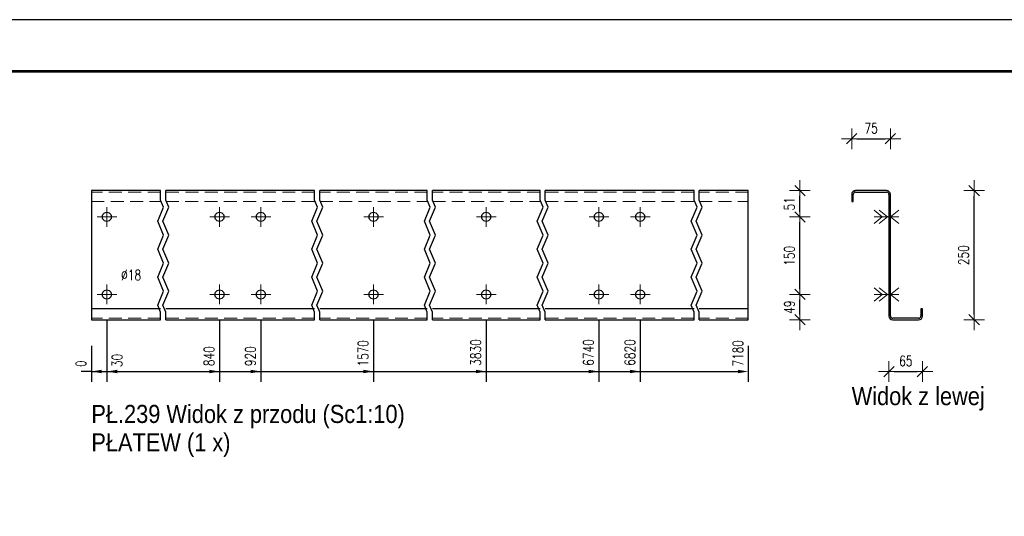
# Model space of a CAD drawing. Header units: millimetres. Extents: x -129 to 775, y 10833 to 11484.
# Tile 36 of 38: x 292 to 482, y 11359 to 11455. Entities that reach past the tile are written whole.
import ezdxf

# ---------------------------------------------------------------- set-up
doc = ezdxf.new("R2010")
doc.units = ezdxf.units.MM
doc.header["$LTSCALE"] = 10
doc.linetypes.add('HIDDEN', pattern=[0.375, 0.25, -0.125])
doc.linetypes.add('MITTE', pattern=[2, 1.25, -0.25, 0.25, -0.25])
doc.layers.get('Defpoints').update_dxf_attribs({"color": 1})
doc.layers.add('_FORMATKA', color=8, linetype='Continuous', plot=False)
for name, color, linetype, lineweight in [('_RAMKA', 7, 'Continuous', 35), ('PS_Bolt', 4, 'Continuous', 13), ('PS_DIM', 4, 'Continuous', 13), ('PS_Hidden', 2, 'HIDDEN', 9), ('PS_Mid', 5, 'MITTE', 15), ('PS_Shape', 161, 'Continuous', 30), ('PS_SOLID', 7, 'Continuous', 30), ('PS_TEXT', 3, 'Continuous', 18)]:
    doc.layers.add(name, color=color, linetype=linetype, lineweight=lineweight)
doc.styles.add('gil', font='txt', dxfattribs={"width": 0.9})
doc.styles.add('simplex', font='simplex.shx', dxfattribs={"width": 0.75})
doc.dimstyles.new('1_10_GŁ_DS1-LS10', dxfattribs={"dimtxt": 2, "dimasz": 2, "dimexe": 2, "dimexo": 5, "dimgap": 1, "dimtad": 1, "dimjust": 4, "dimdec": 0, "dimlfac": 10, "dimtxsty": 'simplex', "dimblk1": 'NONE', "dimsah": 1, "dimcen": 2, "dimclrd": 256, "dimclre": 256, "dimclrt": 3, "dimadec": 1, "dimazin": 0, "dimtfac": 1, "dimtdec": 0, "dimtmove": 2, "dimatfit": 3, "dimfxl": 1, "dimarcsym": 0})
doc.dimstyles.new('1_10_PRZ_DS1-LS10', dxfattribs={"dimtxt": 2, "dimasz": 1, "dimexe": 2, "dimexo": 5, "dimgap": 1, "dimtad": 1, "dimdec": 0, "dimlfac": 10, "dimtxsty": 'simplex', "dimblk": 'dimznak', "dimcen": 2, "dimse1": 1, "dimse2": 1, "dimclrt": 3, "dimadec": 1, "dimazin": 0, "dimtfac": 1, "dimtdec": 0, "dimtix": 1, "dimtmove": 2, "dimatfit": 3, "dimldrblk": 'dim-grot', "dimfxl": 1, "dimarcsym": 0})

# ---------------------------------------------------------------- blocks, each defined once
blk = doc.blocks.new('*D166')
at = {"layer": 'Defpoints', "color": 0, "transparency": 16777216}
for p in [(305.82, 11396.85), (305.82, 11396.85), (305.82, 11386.85)]:
    blk.add_point(p, dxfattribs=at)
at = {"layer": 'PS_DIM', "lineweight": -2, "transparency": 16777216}
for p, q in [((305.82, 11391.85), (305.82, 11384.85)), ((305.82, 11391.85), (305.82, 11384.85)), ((305.82, 11386.85), (303.82, 11386.85)), ((305.82, 11386.85), (305.82, 11386.85)), ((307.82, 11386.85), (309.82, 11386.85))]:
    blk.add_line(p, q, dxfattribs=at)
at = {"layer": 'PS_DIM', "transparency": 16777216}
blk.add_solid([(307.82, 11387.19), (307.82, 11386.52), (305.82, 11386.85)], dxfattribs=at)
at = {"layer": 'PS_DIM', "color": 3, "transparency": 16777216, "insert": (303.8, 11388.37), "char_height": 2, "attachment_point": 5, "rotation": 90, "style": 'simplex'}
blk.add_mtext('0', dxfattribs=at)
blk = doc.blocks.new('_None')
blk = doc.blocks.new('*D167')
at = {"layer": 'Defpoints', "color": 0, "transparency": 16777216}
for p in [(308.82, 11401.75), (305.82, 11396.85), (308.82, 11386.85)]:
    blk.add_point(p, dxfattribs=at)
at = {"layer": 'PS_DIM', "lineweight": -2, "transparency": 16777216}
for p, q in [((308.82, 11396.75), (308.82, 11384.85)), ((305.82, 11391.85), (305.82, 11384.85)), ((305.82, 11386.85), (303.82, 11386.85)), ((305.82, 11386.85), (308.82, 11386.85)), ((310.82, 11386.85), (312.82, 11386.85))]:
    blk.add_line(p, q, dxfattribs=at)
at = {"layer": 'PS_DIM', "transparency": 16777216}
blk.add_solid([(310.82, 11387.19), (310.82, 11386.52), (308.82, 11386.85)], dxfattribs=at)
at = {"layer": 'PS_DIM', "color": 3, "transparency": 16777216, "insert": (310.79, 11389.01), "char_height": 2, "attachment_point": 5, "rotation": 90, "style": 'simplex'}
blk.add_mtext('30', dxfattribs=at)
blk = doc.blocks.new('*D168')
at = {"layer": 'Defpoints', "color": 0, "transparency": 16777216}
for p in [(330.62, 11401.75), (305.82, 11396.85), (330.62, 11386.85)]:
    blk.add_point(p, dxfattribs=at)
at = {"layer": 'PS_DIM', "lineweight": -2, "transparency": 16777216}
for p, q in [((330.62, 11396.75), (330.62, 11384.85)), ((305.82, 11391.85), (305.82, 11384.85)), ((305.82, 11386.85), (328.62, 11386.85))]:
    blk.add_line(p, q, dxfattribs=at)
at = {"layer": 'PS_DIM', "transparency": 16777216}
blk.add_solid([(328.62, 11387.19), (328.62, 11386.52), (330.62, 11386.85)], dxfattribs=at)
at = {"layer": 'PS_DIM', "color": 3, "transparency": 16777216, "insert": (328.6, 11389.8), "char_height": 2, "attachment_point": 5, "rotation": 90, "style": 'simplex'}
blk.add_mtext('840', dxfattribs=at)
blk = doc.blocks.new('*D169')
at = {"layer": 'Defpoints', "color": 0, "transparency": 16777216}
for p in [(338.62, 11401.75), (305.82, 11396.85), (338.62, 11386.85)]:
    blk.add_point(p, dxfattribs=at)
at = {"layer": 'PS_DIM', "lineweight": -2, "transparency": 16777216}
for p, q in [((338.62, 11396.75), (338.62, 11384.85)), ((305.82, 11391.85), (305.82, 11384.85)), ((305.82, 11386.85), (336.62, 11386.85))]:
    blk.add_line(p, q, dxfattribs=at)
at = {"layer": 'PS_DIM', "transparency": 16777216}
blk.add_solid([(336.62, 11387.19), (336.62, 11386.52), (338.62, 11386.85)], dxfattribs=at)
at = {"layer": 'PS_DIM', "color": 3, "transparency": 16777216, "insert": (336.6, 11389.8), "char_height": 2, "attachment_point": 5, "rotation": 90, "style": 'simplex'}
blk.add_mtext('920', dxfattribs=at)
blk = doc.blocks.new('*D170')
at = {"layer": 'Defpoints', "color": 0, "transparency": 16777216}
for p in [(360.42, 11401.75), (305.82, 11396.85), (360.42, 11386.85)]:
    blk.add_point(p, dxfattribs=at)
at = {"layer": 'PS_DIM', "lineweight": -2, "transparency": 16777216}
for p, q in [((360.42, 11396.75), (360.42, 11384.85)), ((305.82, 11391.85), (305.82, 11384.85)), ((305.82, 11386.85), (358.42, 11386.85))]:
    blk.add_line(p, q, dxfattribs=at)
at = {"layer": 'PS_DIM', "transparency": 16777216}
blk.add_solid([(358.42, 11387.19), (358.42, 11386.52), (360.42, 11386.85)], dxfattribs=at)
at = {"layer": 'PS_DIM', "color": 3, "transparency": 16777216, "insert": (358.4, 11390.37), "char_height": 2, "attachment_point": 5, "rotation": 90, "style": 'simplex'}
blk.add_mtext('1570', dxfattribs=at)
blk = doc.blocks.new('*D171')
at = {"layer": 'Defpoints', "color": 0, "transparency": 16777216}
for p in [(382.22, 11401.75), (305.82, 11396.85), (382.22, 11386.85)]:
    blk.add_point(p, dxfattribs=at)
at = {"layer": 'PS_DIM', "lineweight": -2, "transparency": 16777216}
for p, q in [((382.22, 11396.75), (382.22, 11384.85)), ((305.82, 11391.85), (305.82, 11384.85)), ((305.82, 11386.85), (380.22, 11386.85))]:
    blk.add_line(p, q, dxfattribs=at)
at = {"layer": 'PS_DIM', "transparency": 16777216}
blk.add_solid([(380.22, 11387.19), (380.22, 11386.52), (382.22, 11386.85)], dxfattribs=at)
at = {"layer": 'PS_DIM', "color": 3, "transparency": 16777216, "insert": (380.2, 11390.52), "char_height": 2, "attachment_point": 5, "rotation": 90, "style": 'simplex'}
blk.add_mtext('3830', dxfattribs=at)
blk = doc.blocks.new('*D172')
at = {"layer": 'Defpoints', "color": 0, "transparency": 16777216}
for p in [(404.02, 11401.75), (305.82, 11396.85), (404.02, 11386.85)]:
    blk.add_point(p, dxfattribs=at)
at = {"layer": 'PS_DIM', "lineweight": -2, "transparency": 16777216}
for p, q in [((404.02, 11396.75), (404.02, 11384.85)), ((305.82, 11391.85), (305.82, 11384.85)), ((305.82, 11386.85), (402.02, 11386.85))]:
    blk.add_line(p, q, dxfattribs=at)
at = {"layer": 'PS_DIM', "transparency": 16777216}
blk.add_solid([(402.02, 11387.19), (402.02, 11386.52), (404.02, 11386.85)], dxfattribs=at)
at = {"layer": 'PS_DIM', "color": 3, "transparency": 16777216, "insert": (402, 11390.52), "char_height": 2, "attachment_point": 5, "rotation": 90, "style": 'simplex'}
blk.add_mtext('6740', dxfattribs=at)
blk = doc.blocks.new('*D173')
at = {"layer": 'Defpoints', "color": 0, "transparency": 16777216}
for p in [(412.02, 11401.75), (305.82, 11396.85), (412.02, 11386.85)]:
    blk.add_point(p, dxfattribs=at)
at = {"layer": 'PS_DIM', "lineweight": -2, "transparency": 16777216}
for p, q in [((412.02, 11396.75), (412.02, 11384.85)), ((305.82, 11391.85), (305.82, 11384.85)), ((305.82, 11386.85), (410.02, 11386.85))]:
    blk.add_line(p, q, dxfattribs=at)
at = {"layer": 'PS_DIM', "transparency": 16777216}
blk.add_solid([(410.02, 11387.19), (410.02, 11386.52), (412.02, 11386.85)], dxfattribs=at)
at = {"layer": 'PS_DIM', "color": 3, "transparency": 16777216, "insert": (410, 11390.52), "char_height": 2, "attachment_point": 5, "rotation": 90, "style": 'simplex'}
blk.add_mtext('6820', dxfattribs=at)
blk = doc.blocks.new('*D174')
at = {"layer": 'Defpoints', "color": 0, "transparency": 16777216}
for p in [(305.82, 11396.85), (432.92, 11396.85), (432.92, 11386.85)]:
    blk.add_point(p, dxfattribs=at)
at = {"layer": 'PS_DIM', "lineweight": -2, "transparency": 16777216}
for p, q in [((305.82, 11391.85), (305.82, 11384.85)), ((432.92, 11391.85), (432.92, 11384.85)), ((305.82, 11386.85), (430.92, 11386.85))]:
    blk.add_line(p, q, dxfattribs=at)
at = {"layer": 'PS_DIM', "transparency": 16777216}
blk.add_solid([(430.92, 11387.19), (430.92, 11386.52), (432.92, 11386.85)], dxfattribs=at)
at = {"layer": 'PS_DIM', "color": 3, "transparency": 16777216, "insert": (430.9, 11390.37), "char_height": 2, "attachment_point": 5, "rotation": 90, "style": 'simplex'}
blk.add_mtext('7180', dxfattribs=at)
blk = doc.blocks.new('dimznak')
at = {"color": 0}
for points in [[(0, 2), (0, -2)], [(-2, 0), (2, 0)]]:
    blk.add_lwpolyline(points, dxfattribs=at)
at = {"color": 2}
blk.add_lwpolyline([(1, 1), (-1, -1)], dxfattribs=at)
blk = doc.blocks.new('*D175')
at = {"layer": 'Defpoints', "color": 0, "transparency": 16777216}
for p in [(412.02, 11401.75), (442.92, 11401.75), (412.02, 11396.85)]:
    blk.add_point(p, dxfattribs=at)
at = {"layer": 'PS_DIM', "color": 0, "lineweight": -2, "transparency": 16777216}
blk.add_line((442.92, 11397.85), (442.92, 11400.75), dxfattribs=at)
for p, rotation in [((442.92, 11401.75), 90), ((442.92, 11396.85), 270)]:
    blk.add_blockref('dimznak', p, dxfattribs=dict(at, rotation=rotation))
at = {"layer": 'PS_DIM', "color": 3, "transparency": 16777216, "insert": (440.88, 11399.3), "char_height": 2, "attachment_point": 5, "rotation": 90, "style": 'simplex'}
blk.add_mtext('49', dxfattribs=at)
blk = doc.blocks.new('dim-grot')
blk.add_hatch(color=256).paths.add_polyline_path([(0, 0), (-2, 0.5), (-2, -0.5)])
blk.add_lwpolyline([(0, 0), (-2, 0.5), (-2, -0.5), (0, 0)])
blk = doc.blocks.new('*D176')
at = {"layer": 'Defpoints', "color": 0, "transparency": 16777216}
for p in [(412.02, 11416.75), (442.92, 11416.75), (412.02, 11401.75)]:
    blk.add_point(p, dxfattribs=at)
at = {"layer": 'PS_DIM', "color": 0, "lineweight": -2, "transparency": 16777216}
blk.add_line((442.92, 11402.75), (442.92, 11415.75), dxfattribs=at)
for p, rotation in [((442.92, 11416.75), 90), ((442.92, 11401.75), 270)]:
    blk.add_blockref('dimznak', p, dxfattribs=dict(at, rotation=rotation))
at = {"layer": 'PS_DIM', "color": 3, "transparency": 16777216, "insert": (440.88, 11409.25), "char_height": 2, "attachment_point": 5, "rotation": 90, "style": 'simplex'}
blk.add_mtext('150', dxfattribs=at)
blk = doc.blocks.new('*D177')
at = {"layer": 'Defpoints', "color": 0, "transparency": 16777216}
for p in [(412.02, 11421.85), (442.92, 11421.85), (412.02, 11416.75)]:
    blk.add_point(p, dxfattribs=at)
at = {"layer": 'PS_DIM', "color": 0, "lineweight": -2, "transparency": 16777216}
blk.add_line((442.92, 11417.75), (442.92, 11420.85), dxfattribs=at)
for p, rotation in [((442.92, 11421.85), 90), ((442.92, 11416.75), 270)]:
    blk.add_blockref('dimznak', p, dxfattribs=dict(at, rotation=rotation))
at = {"layer": 'PS_DIM', "color": 3, "transparency": 16777216, "insert": (440.88, 11419.3), "char_height": 2, "attachment_point": 5, "rotation": 90, "style": 'simplex'}
blk.add_mtext('51', dxfattribs=at)
blk = doc.blocks.new('*D178')
at = {"layer": 'Defpoints', "color": 0, "transparency": 16777216}
for p in [(460.12, 11398.36), (466.62, 11398.28), (466.62, 11386.85)]:
    blk.add_point(p, dxfattribs=at)
at = {"layer": 'PS_DIM', "color": 0, "lineweight": -2, "transparency": 16777216}
blk.add_line((461.12, 11386.85), (465.62, 11386.85), dxfattribs=at)
at = {"layer": 'PS_DIM', "color": 0, "lineweight": -2, "transparency": 16777216, "rotation": 180}
blk.add_blockref('dimznak', (460.12, 11386.85), dxfattribs=at)
at = {"layer": 'PS_DIM', "color": 0, "lineweight": -2, "transparency": 16777216}
blk.add_blockref('dimznak', (466.62, 11386.85), dxfattribs=at)
at = {"layer": 'PS_DIM', "color": 3, "transparency": 16777216, "insert": (463.37, 11388.89), "char_height": 2, "attachment_point": 5, "style": 'simplex'}
blk.add_mtext('65', dxfattribs=at)
blk = doc.blocks.new('*D179')
at = {"layer": 'Defpoints', "color": 0, "transparency": 16777216}
for p in [(460.42, 11431.85), (452.92, 11420.43), (460.42, 11420.37)]:
    blk.add_point(p, dxfattribs=at)
at = {"layer": 'PS_DIM', "color": 0, "lineweight": -2, "transparency": 16777216}
blk.add_line((453.92, 11431.85), (459.42, 11431.85), dxfattribs=at)
at = {"layer": 'PS_DIM', "color": 0, "lineweight": -2, "transparency": 16777216, "rotation": 180}
blk.add_blockref('dimznak', (452.92, 11431.85), dxfattribs=at)
at = {"layer": 'PS_DIM', "color": 0, "lineweight": -2, "transparency": 16777216}
blk.add_blockref('dimznak', (460.42, 11431.85), dxfattribs=at)
at = {"layer": 'PS_DIM', "color": 3, "transparency": 16777216, "insert": (456.67, 11433.89), "char_height": 2, "attachment_point": 5, "style": 'simplex'}
blk.add_mtext('75', dxfattribs=at)
blk = doc.blocks.new('*D180')
at = {"layer": 'Defpoints', "color": 0, "transparency": 16777216}
for p in [(466.62, 11421.85), (476.62, 11421.85), (466.62, 11396.85)]:
    blk.add_point(p, dxfattribs=at)
at = {"layer": 'PS_DIM', "color": 0, "lineweight": -2, "transparency": 16777216}
blk.add_line((476.62, 11397.85), (476.62, 11420.85), dxfattribs=at)
for p, rotation in [((476.62, 11421.85), 90), ((476.62, 11396.85), 270)]:
    blk.add_blockref('dimznak', p, dxfattribs=dict(at, rotation=rotation))
at = {"layer": 'PS_DIM', "color": 3, "transparency": 16777216, "insert": (474.58, 11409.35), "char_height": 2, "attachment_point": 5, "rotation": 90, "style": 'simplex'}
blk.add_mtext('250', dxfattribs=at)
blk = doc.blocks.new('*X468')
at = {"color": 3, "linetype": 'Continuous'}
blk.add_line((404.02, 11401.75), (404.02, 11401.75), dxfattribs=at)
blk.add_line((404.02, 11401.75), (404.02, 11401.75), dxfattribs=at)
blk.add_line((404.02, 11401.75), (404.02, 11401.75), dxfattribs=at)
blk.add_line((404.02, 11401.75), (404.02, 11401.75), dxfattribs=at)
blk.add_line((404.02, 11401.75), (404.02, 11401.75), dxfattribs=at)
blk = doc.blocks.new('*X469')
at = {"color": 3, "linetype": 'Continuous'}
blk.add_line((308.82, 11416.75), (308.82, 11416.75), dxfattribs=at)
blk.add_line((308.82, 11416.75), (308.82, 11416.75), dxfattribs=at)
blk.add_line((308.82, 11416.75), (308.82, 11416.75), dxfattribs=at)
blk.add_line((308.82, 11416.75), (308.82, 11416.75), dxfattribs=at)
blk.add_line((308.82, 11416.75), (308.82, 11416.75), dxfattribs=at)
blk = doc.blocks.new('*X470')
at = {"color": 3, "linetype": 'Continuous'}
blk.add_line((412.02, 11401.75), (412.02, 11401.75), dxfattribs=at)
blk.add_line((412.02, 11401.75), (412.02, 11401.75), dxfattribs=at)
blk.add_line((412.02, 11401.75), (412.02, 11401.75), dxfattribs=at)
blk.add_line((412.02, 11401.75), (412.02, 11401.75), dxfattribs=at)
blk.add_line((412.02, 11401.75), (412.02, 11401.75), dxfattribs=at)
blk = doc.blocks.new('*X471')
at = {"color": 3, "linetype": 'Continuous'}
blk.add_line((360.42, 11401.75), (360.42, 11401.75), dxfattribs=at)
blk.add_line((360.42, 11401.75), (360.42, 11401.75), dxfattribs=at)
blk.add_line((360.42, 11401.75), (360.42, 11401.75), dxfattribs=at)
blk.add_line((360.42, 11401.75), (360.42, 11401.75), dxfattribs=at)
blk.add_line((360.42, 11401.75), (360.42, 11401.75), dxfattribs=at)
blk = doc.blocks.new('*X472')
at = {"color": 3, "linetype": 'Continuous'}
blk.add_line((360.42, 11416.75), (360.42, 11416.75), dxfattribs=at)
blk.add_line((360.42, 11416.75), (360.42, 11416.75), dxfattribs=at)
blk.add_line((360.42, 11416.75), (360.42, 11416.75), dxfattribs=at)
blk.add_line((360.42, 11416.75), (360.42, 11416.75), dxfattribs=at)
blk.add_line((360.42, 11416.75), (360.42, 11416.75), dxfattribs=at)
blk = doc.blocks.new('*X473')
at = {"color": 1}
for p, q in [((319.22, 11419.99), (319.22, 11421.85)), ((320.22, 11419.99), (320.22, 11421.85)), ((349.02, 11419.99), (349.02, 11421.85)), ((350.02, 11419.99), (350.02, 11421.85)), ((370.82, 11419.99), (370.82, 11421.85)), ((371.82, 11419.99), (371.82, 11421.85)), ((392.62, 11419.99), (392.62, 11421.85)), ((393.62, 11419.99), (393.62, 11421.85)), ((422.42, 11419.99), (422.42, 11421.85)), ((423.42, 11419.99), (423.42, 11421.85)), ((318.65, 11415.93), (319.8, 11418.64)), ((319.8, 11418.64), (319.22, 11419.99)), ((319.65, 11415.93), (320.8, 11418.64)), ((320.8, 11418.64), (320.22, 11419.99)), ((348.45, 11415.93), (349.6, 11418.64)), ((349.6, 11418.64), (349.02, 11419.99)), ((349.45, 11415.93), (350.6, 11418.64)), ((350.6, 11418.64), (350.02, 11419.99)), ((370.25, 11415.93), (371.4, 11418.64)), ((371.4, 11418.64), (370.82, 11419.99)), ((371.25, 11415.93), (372.4, 11418.64)), ((372.4, 11418.64), (371.82, 11419.99)), ((392.05, 11415.93), (393.2, 11418.64)), ((393.2, 11418.64), (392.62, 11419.99)), ((393.05, 11415.93), (394.2, 11418.64)), ((394.2, 11418.64), (393.62, 11419.99)), ((421.85, 11415.93), (423, 11418.64)), ((423, 11418.64), (422.42, 11419.99)), ((422.85, 11415.93), (424, 11418.64)), ((424, 11418.64), (423.42, 11419.99)), ((319.8, 11413.22), (318.65, 11415.93)), ((320.8, 11413.22), (319.65, 11415.93)), ((349.6, 11413.22), (348.45, 11415.93)), ((350.6, 11413.22), (349.45, 11415.93)), ((371.4, 11413.22), (370.25, 11415.93)), ((372.4, 11413.22), (371.25, 11415.93)), ((393.2, 11413.22), (392.05, 11415.93)), ((394.2, 11413.22), (393.05, 11415.93)), ((423, 11413.22), (421.85, 11415.93)), ((424, 11413.22), (422.85, 11415.93)), ((318.65, 11410.51), (319.8, 11413.22)), ((319.65, 11410.51), (320.8, 11413.22)), ((348.45, 11410.51), (349.6, 11413.22)), ((349.45, 11410.51), (350.6, 11413.22)), ((370.25, 11410.51), (371.4, 11413.22)), ((371.25, 11410.51), (372.4, 11413.22)), ((392.05, 11410.51), (393.2, 11413.22)), ((393.05, 11410.51), (394.2, 11413.22)), ((421.85, 11410.51), (423, 11413.22)), ((422.85, 11410.51), (424, 11413.22)), ((319.8, 11407.8), (318.65, 11410.51)), ((320.8, 11407.8), (319.65, 11410.51)), ((349.6, 11407.8), (348.45, 11410.51)), ((350.6, 11407.8), (349.45, 11410.51)), ((371.4, 11407.8), (370.25, 11410.51)), ((372.4, 11407.8), (371.25, 11410.51)), ((393.2, 11407.8), (392.05, 11410.51)), ((394.2, 11407.8), (393.05, 11410.51)), ((423, 11407.8), (421.85, 11410.51)), ((424, 11407.8), (422.85, 11410.51)), ((318.65, 11405.1), (319.8, 11407.8)), ((319.65, 11405.1), (320.8, 11407.8)), ((348.45, 11405.1), (349.6, 11407.8)), ((349.45, 11405.1), (350.6, 11407.8)), ((370.25, 11405.1), (371.4, 11407.8)), ((371.25, 11405.1), (372.4, 11407.8)), ((392.05, 11405.1), (393.2, 11407.8)), ((393.05, 11405.1), (394.2, 11407.8)), ((421.85, 11405.1), (423, 11407.8)), ((422.85, 11405.1), (424, 11407.8)), ((319.8, 11402.39), (318.65, 11405.1)), ((320.8, 11402.39), (319.65, 11405.1)), ((349.6, 11402.39), (348.45, 11405.1)), ((350.6, 11402.39), (349.45, 11405.1)), ((371.4, 11402.39), (370.25, 11405.1)), ((372.4, 11402.39), (371.25, 11405.1)), ((393.2, 11402.39), (392.05, 11405.1)), ((394.2, 11402.39), (393.05, 11405.1)), ((423, 11402.39), (421.85, 11405.1)), ((424, 11402.39), (422.85, 11405.1)), ((318.65, 11399.68), (319.8, 11402.39)), ((319.65, 11399.68), (320.8, 11402.39)), ((348.45, 11399.68), (349.6, 11402.39)), ((349.45, 11399.68), (350.6, 11402.39)), ((370.25, 11399.68), (371.4, 11402.39)), ((371.25, 11399.68), (372.4, 11402.39)), ((392.05, 11399.68), (393.2, 11402.39)), ((393.05, 11399.68), (394.2, 11402.39)), ((421.85, 11399.68), (423, 11402.39)), ((422.85, 11399.68), (424, 11402.39)), ((319.22, 11398.32), (318.65, 11399.68)), ((320.22, 11398.32), (319.65, 11399.68)), ((349.02, 11398.32), (348.45, 11399.68)), ((350.02, 11398.32), (349.45, 11399.68)), ((370.82, 11398.32), (370.25, 11399.68)), ((371.82, 11398.32), (371.25, 11399.68)), ((392.62, 11398.32), (392.05, 11399.68)), ((393.62, 11398.32), (393.05, 11399.68)), ((422.42, 11398.32), (421.85, 11399.68)), ((423.42, 11398.32), (422.85, 11399.68)), ((319.22, 11396.85), (319.22, 11398.32)), ((320.22, 11396.85), (320.22, 11398.32)), ((349.02, 11396.85), (349.02, 11398.32)), ((350.02, 11396.85), (350.02, 11398.32)), ((370.82, 11396.85), (370.82, 11398.32)), ((371.82, 11396.85), (371.82, 11398.32)), ((392.62, 11396.85), (392.62, 11398.32)), ((393.62, 11396.85), (393.62, 11398.32)), ((422.42, 11396.85), (422.42, 11398.32)), ((423.42, 11396.85), (423.42, 11398.32))]:
    blk.add_line(p, q, dxfattribs=at)
at = {"layer": 'PS_Hidden', "color": 2, "linetype": 'HIDDEN'}
for p, q in [((319.22, 11421.55), (305.82, 11421.55)), ((349.02, 11421.55), (320.22, 11421.55)), ((370.82, 11421.55), (350.02, 11421.55)), ((392.62, 11421.55), (371.82, 11421.55)), ((422.42, 11421.55), (393.62, 11421.55)), ((432.92, 11421.55), (423.42, 11421.55)), ((305.82, 11419.75), (319.22, 11419.75)), ((320.22, 11419.75), (349.02, 11419.75)), ((350.02, 11419.75), (370.82, 11419.75)), ((371.82, 11419.75), (392.62, 11419.75)), ((393.62, 11419.75), (422.42, 11419.75)), ((423.42, 11419.75), (432.92, 11419.75)), ((319.22, 11397.15), (305.82, 11397.15)), ((349.02, 11397.15), (320.22, 11397.15)), ((370.82, 11397.15), (350.02, 11397.15)), ((392.62, 11397.15), (371.82, 11397.15)), ((422.42, 11397.15), (393.62, 11397.15)), ((432.92, 11397.15), (423.42, 11397.15))]:
    blk.add_line(p, q, dxfattribs=at)
at = {"layer": 'PS_Mid', "color": 5, "linetype": 'MITTE'}
for p, q in [((308.82, 11418.65), (308.82, 11414.85)), ((330.62, 11418.65), (330.62, 11414.85)), ((338.62, 11418.65), (338.62, 11414.85)), ((360.42, 11418.65), (360.42, 11414.85)), ((382.22, 11418.65), (382.22, 11414.85)), ((404.02, 11418.65), (404.02, 11414.85)), ((412.02, 11418.65), (412.02, 11414.85)), ((310.72, 11416.75), (306.92, 11416.75)), ((332.52, 11416.75), (328.72, 11416.75)), ((340.52, 11416.75), (336.72, 11416.75)), ((362.32, 11416.75), (358.52, 11416.75)), ((384.12, 11416.75), (380.32, 11416.75)), ((405.92, 11416.75), (402.12, 11416.75)), ((413.92, 11416.75), (410.12, 11416.75)), ((308.82, 11403.65), (308.82, 11399.85)), ((330.62, 11403.65), (330.62, 11399.85)), ((338.62, 11403.65), (338.62, 11399.85)), ((360.42, 11403.65), (360.42, 11399.85)), ((382.22, 11403.65), (382.22, 11399.85)), ((404.02, 11403.65), (404.02, 11399.85)), ((412.02, 11403.65), (412.02, 11399.85)), ((310.72, 11401.75), (306.92, 11401.75)), ((332.52, 11401.75), (328.72, 11401.75)), ((340.52, 11401.75), (336.72, 11401.75)), ((362.32, 11401.75), (358.52, 11401.75)), ((384.12, 11401.75), (380.32, 11401.75)), ((405.92, 11401.75), (402.12, 11401.75)), ((413.92, 11401.75), (410.12, 11401.75))]:
    blk.add_line(p, q, dxfattribs=at)
at = {"layer": 'PS_SOLID', "color": 7, "linetype": 'Continuous'}
for p, q in [((308.82, 11421.85), (305.82, 11421.85)), ((305.82, 11421.85), (305.82, 11398.95)), ((319.22, 11421.85), (308.82, 11421.85)), ((330.62, 11421.85), (320.22, 11421.85)), ((338.62, 11421.85), (330.62, 11421.85)), ((349.02, 11421.85), (338.62, 11421.85)), ((360.42, 11421.85), (350.02, 11421.85)), ((370.82, 11421.85), (360.42, 11421.85)), ((382.22, 11421.85), (371.82, 11421.85)), ((392.62, 11421.85), (382.22, 11421.85)), ((404.02, 11421.85), (393.62, 11421.85)), ((412.02, 11421.85), (404.02, 11421.85)), ((422.42, 11421.85), (412.02, 11421.85)), ((432.92, 11421.85), (423.42, 11421.85)), ((432.92, 11398.95), (432.92, 11421.85)), ((307.92, 11416.75), (308.04, 11417.2)), ((308.04, 11416.3), (307.92, 11416.75)), ((308.04, 11417.2), (308.37, 11417.53)), ((308.37, 11417.53), (308.82, 11417.65)), ((308.82, 11417.65), (309.27, 11417.53)), ((309.27, 11417.53), (309.6, 11417.2)), ((309.6, 11417.2), (309.72, 11416.75)), ((309.72, 11416.75), (309.6, 11416.3)), ((329.72, 11416.75), (329.84, 11417.2)), ((329.84, 11416.3), (329.72, 11416.75)), ((329.84, 11417.2), (330.17, 11417.53)), ((330.17, 11417.53), (330.62, 11417.65)), ((330.62, 11417.65), (331.07, 11417.53)), ((331.07, 11417.53), (331.4, 11417.2)), ((331.4, 11417.2), (331.52, 11416.75)), ((331.52, 11416.75), (331.4, 11416.3)), ((337.72, 11416.75), (337.84, 11417.2)), ((337.84, 11416.3), (337.72, 11416.75)), ((337.84, 11417.2), (338.17, 11417.53)), ((338.17, 11417.53), (338.62, 11417.65)), ((338.62, 11417.65), (339.07, 11417.53)), ((339.07, 11417.53), (339.4, 11417.2)), ((339.4, 11417.2), (339.52, 11416.75)), ((339.52, 11416.75), (339.4, 11416.3)), ((359.52, 11416.75), (359.64, 11417.2)), ((359.64, 11416.3), (359.52, 11416.75)), ((359.64, 11417.2), (359.97, 11417.53)), ((359.97, 11417.53), (360.42, 11417.65)), ((360.42, 11417.65), (360.87, 11417.53)), ((360.87, 11417.53), (361.2, 11417.2)), ((361.2, 11417.2), (361.32, 11416.75)), ((361.32, 11416.75), (361.2, 11416.3)), ((381.32, 11416.75), (381.44, 11417.2)), ((381.44, 11416.3), (381.32, 11416.75)), ((381.44, 11417.2), (381.77, 11417.53)), ((381.77, 11417.53), (382.22, 11417.65)), ((382.22, 11417.65), (382.67, 11417.53)), ((382.67, 11417.53), (383, 11417.2)), ((383, 11417.2), (383.12, 11416.75)), ((383.12, 11416.75), (383, 11416.3)), ((403.12, 11416.75), (403.24, 11417.2)), ((403.24, 11416.3), (403.12, 11416.75)), ((403.24, 11417.2), (403.57, 11417.53)), ((403.57, 11417.53), (404.02, 11417.65)), ((404.02, 11417.65), (404.47, 11417.53)), ((404.47, 11417.53), (404.8, 11417.2)), ((404.8, 11417.2), (404.92, 11416.75)), ((404.92, 11416.75), (404.8, 11416.3)), ((411.12, 11416.75), (411.24, 11417.2)), ((411.24, 11416.3), (411.12, 11416.75)), ((411.24, 11417.2), (411.57, 11417.53)), ((411.57, 11417.53), (412.02, 11417.65)), ((412.02, 11417.65), (412.47, 11417.53)), ((412.47, 11417.53), (412.8, 11417.2)), ((412.8, 11417.2), (412.92, 11416.75)), ((412.92, 11416.75), (412.8, 11416.3)), ((308.37, 11415.97), (308.04, 11416.3)), ((308.82, 11415.85), (308.37, 11415.97)), ((309.27, 11415.97), (308.82, 11415.85)), ((309.6, 11416.3), (309.27, 11415.97)), ((330.17, 11415.97), (329.84, 11416.3)), ((330.62, 11415.85), (330.17, 11415.97)), ((331.07, 11415.97), (330.62, 11415.85)), ((331.4, 11416.3), (331.07, 11415.97)), ((338.17, 11415.97), (337.84, 11416.3)), ((338.62, 11415.85), (338.17, 11415.97)), ((339.07, 11415.97), (338.62, 11415.85)), ((339.4, 11416.3), (339.07, 11415.97)), ((359.97, 11415.97), (359.64, 11416.3)), ((360.42, 11415.85), (359.97, 11415.97)), ((360.87, 11415.97), (360.42, 11415.85)), ((361.2, 11416.3), (360.87, 11415.97)), ((381.77, 11415.97), (381.44, 11416.3)), ((382.22, 11415.85), (381.77, 11415.97)), ((382.67, 11415.97), (382.22, 11415.85)), ((383, 11416.3), (382.67, 11415.97)), ((403.57, 11415.97), (403.24, 11416.3)), ((404.02, 11415.85), (403.57, 11415.97)), ((404.47, 11415.97), (404.02, 11415.85)), ((404.8, 11416.3), (404.47, 11415.97)), ((411.57, 11415.97), (411.24, 11416.3)), ((412.02, 11415.85), (411.57, 11415.97)), ((412.47, 11415.97), (412.02, 11415.85)), ((412.8, 11416.3), (412.47, 11415.97)), ((307.92, 11401.75), (308.04, 11402.2)), ((308.04, 11401.3), (307.92, 11401.75)), ((308.04, 11402.2), (308.37, 11402.53)), ((308.37, 11402.53), (308.82, 11402.65)), ((308.82, 11402.65), (309.27, 11402.53)), ((309.27, 11402.53), (309.6, 11402.2)), ((309.6, 11402.2), (309.72, 11401.75)), ((309.72, 11401.75), (309.6, 11401.3)), ((329.72, 11401.75), (329.84, 11402.2)), ((329.84, 11401.3), (329.72, 11401.75)), ((329.84, 11402.2), (330.17, 11402.53)), ((330.17, 11402.53), (330.62, 11402.65)), ((330.62, 11402.65), (331.07, 11402.53)), ((331.07, 11402.53), (331.4, 11402.2)), ((331.4, 11402.2), (331.52, 11401.75)), ((331.52, 11401.75), (331.4, 11401.3)), ((337.72, 11401.75), (337.84, 11402.2)), ((337.84, 11401.3), (337.72, 11401.75)), ((337.84, 11402.2), (338.17, 11402.53)), ((338.17, 11402.53), (338.62, 11402.65)), ((338.62, 11402.65), (339.07, 11402.53)), ((339.07, 11402.53), (339.4, 11402.2)), ((339.4, 11402.2), (339.52, 11401.75)), ((339.52, 11401.75), (339.4, 11401.3)), ((359.52, 11401.75), (359.64, 11402.2)), ((359.64, 11401.3), (359.52, 11401.75)), ((359.64, 11402.2), (359.97, 11402.53)), ((359.97, 11402.53), (360.42, 11402.65)), ((360.42, 11402.65), (360.87, 11402.53)), ((360.87, 11402.53), (361.2, 11402.2)), ((361.2, 11402.2), (361.32, 11401.75)), ((361.32, 11401.75), (361.2, 11401.3)), ((381.32, 11401.75), (381.44, 11402.2)), ((381.44, 11401.3), (381.32, 11401.75)), ((381.44, 11402.2), (381.77, 11402.53)), ((381.77, 11402.53), (382.22, 11402.65)), ((382.22, 11402.65), (382.67, 11402.53)), ((382.67, 11402.53), (383, 11402.2)), ((383, 11402.2), (383.12, 11401.75)), ((383.12, 11401.75), (383, 11401.3)), ((403.12, 11401.75), (403.24, 11402.2)), ((403.24, 11401.3), (403.12, 11401.75)), ((403.24, 11402.2), (403.57, 11402.53)), ((403.57, 11402.53), (404.02, 11402.65)), ((404.02, 11402.65), (404.47, 11402.53)), ((404.47, 11402.53), (404.8, 11402.2)), ((404.8, 11402.2), (404.92, 11401.75)), ((404.92, 11401.75), (404.8, 11401.3)), ((411.12, 11401.75), (411.24, 11402.2)), ((411.24, 11401.3), (411.12, 11401.75)), ((411.24, 11402.2), (411.57, 11402.53)), ((411.57, 11402.53), (412.02, 11402.65)), ((412.02, 11402.65), (412.47, 11402.53)), ((412.47, 11402.53), (412.8, 11402.2)), ((412.8, 11402.2), (412.92, 11401.75)), ((412.92, 11401.75), (412.8, 11401.3)), ((308.37, 11400.97), (308.04, 11401.3)), ((308.82, 11400.85), (308.37, 11400.97)), ((309.27, 11400.97), (308.82, 11400.85)), ((309.6, 11401.3), (309.27, 11400.97)), ((330.17, 11400.97), (329.84, 11401.3)), ((330.62, 11400.85), (330.17, 11400.97)), ((331.07, 11400.97), (330.62, 11400.85)), ((331.4, 11401.3), (331.07, 11400.97)), ((338.17, 11400.97), (337.84, 11401.3)), ((338.62, 11400.85), (338.17, 11400.97)), ((339.07, 11400.97), (338.62, 11400.85)), ((339.4, 11401.3), (339.07, 11400.97)), ((359.97, 11400.97), (359.64, 11401.3)), ((360.42, 11400.85), (359.97, 11400.97)), ((360.87, 11400.97), (360.42, 11400.85)), ((361.2, 11401.3), (360.87, 11400.97)), ((381.77, 11400.97), (381.44, 11401.3)), ((382.22, 11400.85), (381.77, 11400.97)), ((382.67, 11400.97), (382.22, 11400.85)), ((383, 11401.3), (382.67, 11400.97)), ((403.57, 11400.97), (403.24, 11401.3)), ((404.02, 11400.85), (403.57, 11400.97)), ((404.47, 11400.97), (404.02, 11400.85)), ((404.8, 11401.3), (404.47, 11400.97)), ((411.57, 11400.97), (411.24, 11401.3)), ((412.02, 11400.85), (411.57, 11400.97)), ((412.47, 11400.97), (412.02, 11400.85)), ((412.8, 11401.3), (412.47, 11400.97)), ((319.22, 11398.95), (305.82, 11398.95)), ((305.82, 11398.95), (305.82, 11396.85)), ((349.02, 11398.95), (320.22, 11398.95)), ((370.82, 11398.95), (350.02, 11398.95)), ((392.62, 11398.95), (371.82, 11398.95)), ((422.42, 11398.95), (393.62, 11398.95)), ((432.92, 11398.95), (423.42, 11398.95)), ((432.92, 11396.85), (432.92, 11398.95)), ((305.82, 11396.85), (319.22, 11396.85)), ((320.22, 11396.85), (349.02, 11396.85)), ((350.02, 11396.85), (370.82, 11396.85)), ((371.82, 11396.85), (392.62, 11396.85)), ((393.62, 11396.85), (422.42, 11396.85)), ((423.42, 11396.85), (432.92, 11396.85))]:
    blk.add_line(p, q, dxfattribs=at)
blk = doc.blocks.new('*X474')
at = {"color": 3, "linetype": 'Continuous'}
blk.add_line((412.02, 11416.75), (412.02, 11416.75), dxfattribs=at)
blk.add_line((412.02, 11416.75), (412.02, 11416.75), dxfattribs=at)
blk.add_line((412.02, 11416.75), (412.02, 11416.75), dxfattribs=at)
blk.add_line((412.02, 11416.75), (412.02, 11416.75), dxfattribs=at)
blk.add_line((412.02, 11416.75), (412.02, 11416.75), dxfattribs=at)
blk = doc.blocks.new('*X475')
at = {"color": 3, "linetype": 'Continuous'}
blk.add_line((404.02, 11416.75), (404.02, 11416.75), dxfattribs=at)
blk.add_line((404.02, 11416.75), (404.02, 11416.75), dxfattribs=at)
blk.add_line((404.02, 11416.75), (404.02, 11416.75), dxfattribs=at)
blk.add_line((404.02, 11416.75), (404.02, 11416.75), dxfattribs=at)
blk.add_line((404.02, 11416.75), (404.02, 11416.75), dxfattribs=at)
blk = doc.blocks.new('*X476')
at = {"color": 3, "linetype": 'Continuous'}
blk.add_line((308.82, 11401.75), (308.82, 11401.75), dxfattribs=at)
blk.add_line((308.82, 11401.75), (308.82, 11401.75), dxfattribs=at)
blk.add_line((308.82, 11401.75), (308.82, 11401.75), dxfattribs=at)
blk.add_line((308.82, 11401.75), (308.82, 11401.75), dxfattribs=at)
blk.add_line((308.82, 11401.75), (308.82, 11401.75), dxfattribs=at)
blk = doc.blocks.new('*X477')
at = {"color": 3, "style": 'gil', "width": 0.9}
for s, p in [('PŁ.239 Widok z przodu (Sc1:10)', (305.82, 11376.9)), ('PŁATEW (1 x)', (305.82, 11371.4))]:
    blk.add_text(s, height=3.5, dxfattribs=at).set_placement(p)
blk = doc.blocks.new('*X478')
at = {"color": 3, "linetype": 'Continuous'}
for p, q in [((457.25, 11403.03), (458.85, 11401.75)), ((458.85, 11401.75), (457.25, 11400.47)), ((462.02, 11401.75), (457.25, 11401.75)), ((462.02, 11403.03), (460.42, 11401.75)), ((460.42, 11401.75), (462.02, 11400.47))]:
    blk.add_line(p, q, dxfattribs=at)
blk = doc.blocks.new('*X479')
at = {"color": 3, "linetype": 'Continuous'}
for p, q in [((458.25, 11418.03), (459.85, 11416.75)), ((459.85, 11416.75), (458.25, 11415.47)), ((462.02, 11416.75), (458.25, 11416.75)), ((462.02, 11418.03), (460.42, 11416.75)), ((460.42, 11416.75), (462.02, 11415.47))]:
    blk.add_line(p, q, dxfattribs=at)
blk = doc.blocks.new('*X480')
at = {"color": 3, "linetype": 'Continuous'}
for p, q in [((457.25, 11403.03), (458.85, 11401.75)), ((458.85, 11401.75), (457.25, 11400.47)), ((462.02, 11401.75), (457.25, 11401.75)), ((462.02, 11403.03), (460.42, 11401.75)), ((460.42, 11401.75), (462.02, 11400.47))]:
    blk.add_line(p, q, dxfattribs=at)
blk = doc.blocks.new('*X481')
at = {"color": 3, "linetype": 'Continuous'}
for p, q in [((458.25, 11403.03), (459.85, 11401.75)), ((459.85, 11401.75), (458.25, 11400.47)), ((462.02, 11401.75), (458.25, 11401.75)), ((462.02, 11403.03), (460.42, 11401.75)), ((460.42, 11401.75), (462.02, 11400.47))]:
    blk.add_line(p, q, dxfattribs=at)
blk = doc.blocks.new('*X482')
at = {"color": 3, "linetype": 'Continuous'}
for p, q in [((458.25, 11418.03), (459.85, 11416.75)), ((459.85, 11416.75), (458.25, 11415.47)), ((462.02, 11416.75), (458.25, 11416.75)), ((462.02, 11418.03), (460.42, 11416.75)), ((460.42, 11416.75), (462.02, 11415.47))]:
    blk.add_line(p, q, dxfattribs=at)
blk = doc.blocks.new('*X483')
at = {"layer": 'PS_Hidden', "color": 2, "linetype": 'HIDDEN'}
for p, q in [((460.42, 11417.65), (460.12, 11417.65)), ((460.12, 11415.85), (460.42, 11415.85)), ((460.42, 11402.65), (460.12, 11402.65)), ((460.12, 11400.85), (460.42, 11400.85))]:
    blk.add_line(p, q, dxfattribs=at)
at = {"layer": 'PS_SOLID', "color": 7, "linetype": 'Continuous'}
for p, q in [((452.92, 11421.1), (452.92, 11419.75)), ((453.22, 11419.75), (453.22, 11421.1)), ((459.67, 11421.85), (453.67, 11421.85)), ((453.67, 11421.55), (459.67, 11421.55)), ((460.12, 11421.1), (460.12, 11397.6)), ((460.42, 11416.75), (460.42, 11421.1)), ((452.92, 11419.75), (453.22, 11419.75)), ((460.42, 11401.75), (460.42, 11416.75)), ((460.42, 11397.6), (460.42, 11401.75)), ((466.62, 11398.95), (466.32, 11398.95)), ((466.32, 11398.95), (466.32, 11397.6)), ((466.62, 11397.6), (466.62, 11398.95)), ((465.87, 11397.15), (460.87, 11397.15)), ((460.87, 11396.85), (465.87, 11396.85))]:
    blk.add_line(p, q, dxfattribs=at)
at = {"layer": 'PS_SOLID'}
for centre, radius, start, end in [((453.67, 11421.1), 0.75, 90, 180), ((453.67, 11421.1), 0.45, 90, 180), ((459.67, 11421.1), 0.75, 360, 90), ((459.67, 11421.1), 0.45, 360, 90), ((460.87, 11397.6), 0.75, 180, 270), ((460.87, 11397.6), 0.45, 180, 270), ((465.87, 11397.6), 0.45, 270, 0), ((465.87, 11397.6), 0.75, 270, 0)]:
    blk.add_arc(centre, radius, start, end, dxfattribs=at)
blk = doc.blocks.new('*X484')
at = {"color": 3, "linetype": 'Continuous'}
for p, q in [((457.25, 11418.03), (458.85, 11416.75)), ((458.85, 11416.75), (457.25, 11415.47)), ((462.02, 11416.75), (457.25, 11416.75)), ((462.02, 11418.03), (460.42, 11416.75)), ((460.42, 11416.75), (462.02, 11415.47))]:
    blk.add_line(p, q, dxfattribs=at)
blk = doc.blocks.new('*X485')
at = {"color": 3, "linetype": 'Continuous'}
for p, q in [((457.25, 11418.03), (458.85, 11416.75)), ((458.85, 11416.75), (457.25, 11415.47)), ((462.02, 11416.75), (457.25, 11416.75)), ((462.02, 11418.03), (460.42, 11416.75)), ((460.42, 11416.75), (462.02, 11415.47))]:
    blk.add_line(p, q, dxfattribs=at)
blk = doc.blocks.new('*X486')
at = {"color": 3, "linetype": 'Continuous'}
for p, q in [((458.25, 11403.03), (459.85, 11401.75)), ((459.85, 11401.75), (458.25, 11400.47)), ((462.02, 11401.75), (458.25, 11401.75)), ((462.02, 11403.03), (460.42, 11401.75)), ((460.42, 11401.75), (462.02, 11400.47))]:
    blk.add_line(p, q, dxfattribs=at)
blk = doc.blocks.new('*X487')
at = {"color": 3, "style": 'gil', "width": 0.9}
blk.add_text('Widok z lewej', height=3.5, dxfattribs=at).set_placement((452.92, 11380.35))

msp = doc.modelspace()

# ---------------------------------------------------------------- linework, layer by layer
at = {"layer": '_FORMATKA', "lineweight": -3}
msp.add_lwpolyline([(-127.13, 10860.89), (772.87, 10860.89), (772.87, 11454.89), (-127.13, 11454.89)], close=True, dxfattribs=at)
at = {"layer": '_RAMKA', "lineweight": -3, "const_width": 0.5}
msp.add_lwpolyline([(-97.13, 10870.89), (762.87, 10870.89), (762.87, 11444.89), (-97.13, 11444.89)], close=True, dxfattribs=at)

# ---------------------------------------------------------------- block references
at = {"layer": 'PS_Bolt', "color": 3}
for name in ['*X469', '*X472', '*X475', '*X474', '*X484', '*X485', '*X479', '*X482', '*X476', '*X471', '*X468', '*X470', '*X478', '*X480', '*X481', '*X486']:
    msp.add_blockref(name, (0, 0), dxfattribs=at)
at = {"layer": 'PS_Shape', "color": 2}
for name in ['*X473', '*X483']:
    msp.add_blockref(name, (0, 0), dxfattribs=at)
at = {"layer": 'PS_TEXT'}
for name in ['*X487', '*X477']:
    msp.add_blockref(name, (0, 0), dxfattribs=at)

# ---------------------------------------------------------------- texts
at = {"layer": 'PS_DIM', "insert": (311.58, 11404.51), "char_height": 2, "attachment_point": 7, "style": 'simplex'}
msp.add_mtext('\\A1;%%c18', dxfattribs=at)

# ---------------------------------------------------------------- dimensions: what is measured, and where the dimension line sits
at = {"layer": 'PS_DIM'}
for base, p1, p2, picture, middle in [((460.42, 11431.85), (452.92, 11420.43), (460.42, 11420.37), '*D179', (456.67, 11433.89)), ((466.62, 11386.85), (460.12, 11398.36), (466.62, 11398.28), '*D178', (463.37, 11388.89))]:
    dim = msp.add_linear_dim(base=base, p1=p1, p2=p2, dimstyle='1_10_PRZ_DS1-LS10', dxfattribs=at)
    dim.commit()
    dim.dimension.update_dxf_attribs({"geometry": picture, "text_midpoint": middle, "dimtype": 128})
for base, p1, p2, picture, middle in [((442.92, 11421.85), (412.02, 11416.75), (412.02, 11421.85), '*D177', (440.88, 11419.3)), ((476.62, 11421.85), (466.62, 11396.85), (466.62, 11421.85), '*D180', (474.58, 11409.35)), ((442.92, 11416.75), (412.02, 11401.75), (412.02, 11416.75), '*D176', (440.88, 11409.25)), ((442.92, 11401.75), (412.02, 11396.85), (412.02, 11401.75), '*D175', (440.88, 11399.3))]:
    dim = msp.add_linear_dim(base=base, p1=p1, p2=p2, angle=90, dimstyle='1_10_PRZ_DS1-LS10', dxfattribs=at)
    dim.commit()
    dim.dimension.update_dxf_attribs({"geometry": picture, "text_midpoint": middle, "dimtype": 128})
for base, p1, p2, picture, middle in [((308.82, 11386.85), (305.82, 11396.85), (308.82, 11401.75), '*D167', (310.79, 11389.01)), ((305.8239, 11386.8522), (305.8238, 11396.8522), (305.8239, 11396.8522), '*D166', (303.8039, 11388.3722))]:
    dim = msp.add_linear_dim(base=base, p1=p1, p2=p2, dimstyle='1_10_GŁ_DS1-LS10', dxfattribs=at)
    dim.commit()
    dim.dimension.update_dxf_attribs({"geometry": picture, "text_midpoint": middle, "dimtype": 128, "text_rotation": 90})
for base, p2, text, picture, middle in [((330.62, 11386.85), (330.62, 11401.75), '840', '*D168', (328.6, 11389.8)), ((338.62, 11386.85), (338.62, 11401.75), '920', '*D169', (336.6, 11389.8)), ((360.42, 11386.85), (360.42, 11401.75), '1570', '*D170', (358.4, 11390.37)), ((382.22, 11386.85), (382.22, 11401.75), '3830', '*D171', (380.2, 11390.52)), ((404.02, 11386.85), (404.02, 11401.75), '6740', '*D172', (402, 11390.52)), ((412.02, 11386.85), (412.02, 11401.75), '6820', '*D173', (410, 11390.52)), ((432.92, 11386.85), (432.92, 11396.85), '7180', '*D174', (430.9, 11390.37))]:
    dim = msp.add_linear_dim(base=base, p1=(305.82, 11396.85), p2=p2, text=text, dimstyle='1_10_GŁ_DS1-LS10', dxfattribs=at)
    dim.commit()
    dim.dimension.update_dxf_attribs({"geometry": picture, "text_midpoint": middle, "dimtype": 128, "text_rotation": 90})

doc.saveas('drawing.dxf')
